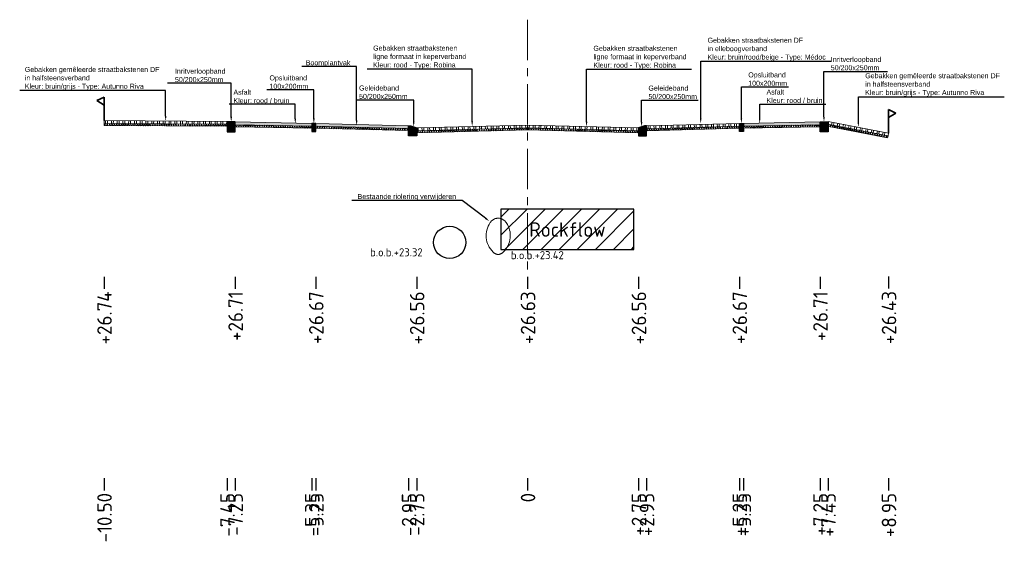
# Model space of a CAD drawing. Header units: metres. Extents: x 198530 to 198748, y 355169 to 355318.
# Tile 6 of 37: x 198607 to 198632, y 355169 to 355182. Entities that reach past the tile are written whole.
import ezdxf
from ezdxf import colors
from ezdxf.entities.mleader import LeaderData, LeaderLine
from ezdxf.math import Vec2, Vec3

# ---------------------------------------------------------------- set-up
doc = ezdxf.new("R2010")
doc.units = ezdxf.units.M
doc.linetypes.add('AM-AS', pattern=[16, 10, -2, 2, -2])
doc.linetypes.add('RI-GWA', pattern=[18.45, 6, -1.8, 1.75, -1.8, 1.75, -1.8, 1.75, -1.8])
doc.layers.get('Defpoints').update_dxf_attribs({"lineweight": 25})
for name, color, linetype, lineweight in [('B-WE-RI-GWA-BESTAANDE RIOLERING', 252, 'RI-GWA', 18), ('C3D-LABELS', 7, 'Continuous', 25), ('N-WE-AM-AS-G', 10, 'AM-AS', 18), ('N-WE-VH-VERHARDING_FUNDERING-G', 7, 'Continuous', 35), ('X-XX-AL-T25', 7, 'Continuous', 25)]:
    doc.layers.add(name, color=color, linetype=linetype, lineweight=lineweight)
for name, color, linetype in [('N-WE-AL-DETAIL-G', 7, 'Continuous'), ('N-WE-RI-DWA-NIEUWE RIOLERING', 7, 'Continuous'), ('N-WE-VH-ROCKFLOW-G', 10, 'Continuous')]:
    doc.layers.add(name, color=color, linetype=linetype)
doc.styles.add('NLCS-ISO', font='NLCS-ISO.ttf')
doc.styles.add('NLCS-ISO-M200-T25', font='NLCS-ISO.ttf', dxfattribs={"height": 0.5})
doc.styles.add('NLCS-ISO-M50-T25', font='NLCS-ISO.ttf', dxfattribs={"height": 0.125})
pattern_1 = [(60, (-3613.88653, -302.51122), (-0.0433012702, 0.025), []), (120, (-3613.88653, -302.51122), (-0.0433012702, -0.025), [])]

# ---------------------------------------------------------------- blocks, each defined once
blk = doc.blocks.new('Geleideband_5-20x25')
at = {"layer": 'N-WE-AL-DETAIL-G'}
h = blk.add_hatch(color=252, dxfattribs=at)
h.dxf.hatch_style = 1
h.paths.add_polyline_path([(0.2, -0.25), (0, -0.25), (0, 0), (0.05, 0), (0.2, -0.05)])
blk.add_lwpolyline([(0.2, -0.25), (0, -0.25), (0, 0), (0.05, 0), (0.2, -0.05)], close=True)
blk = doc.blocks.new('*U12')
at = {"lineweight": 9}
h = blk.add_hatch(dxfattribs=at)
h.set_pattern_fill('ANSI32', color=252, scale=0.015, angle=47)
h.paths.add_polyline_path([(0, 0), (-2.75, -0.069), (-2.749, -0.139), (0.001, -0.07)])
h = blk.add_hatch(dxfattribs=at)
h.set_pattern_fill('AVH-ASFALT', color=252, scale=0.05, pattern_type=2)
h.set_pattern_definition(pattern_1)
h.paths.add_polyline_path([(0.001, -0.07), (-2.749, -0.139), (-2.749, -0.189), (0.001, -0.12)])
for points in [[(0.001, -0.12), (-2.749, -0.189), (-2.75, -0.069), (0, 0)], [(0.001, -0.07), (-2.749, -0.139)]]:
    blk.add_lwpolyline(points, dxfattribs=at)
at = {"layer": 'Defpoints', "color": 6, "lineweight": 9}
for points in [[(0, 0), (-2.75, -0.069), (-2.749, -0.139), (0.001, -0.07)], [(0.001, -0.07), (-2.749, -0.139), (-2.749, -0.189), (0.001, -0.12)]]:
    blk.add_lwpolyline(points, close=True, dxfattribs=at)
blk = doc.blocks.new('*U110')
at = {"lineweight": 9}
h = blk.add_hatch(dxfattribs=at)
h.set_pattern_fill('GRAVEL', color=252, scale=0.005)
h.paths.add_polyline_path([(0, 0), (-2.3, -0.057), (-2.299, -0.127), (0.001, -0.07)])
h = blk.add_hatch(dxfattribs=at)
h.set_pattern_fill('AVH-ASFALT', color=252, scale=0.05, pattern_type=2)
h.set_pattern_definition(pattern_1)
h.paths.add_polyline_path([(0.001, -0.07), (-2.299, -0.127), (-2.299, -0.177), (0.001, -0.12)])
for points in [[(0.001, -0.12), (-2.299, -0.177), (-2.3, -0.057), (0, 0)], [(0.001, -0.07), (-2.299, -0.127)]]:
    blk.add_lwpolyline(points, dxfattribs=at)
at = {"layer": 'Defpoints', "color": 6, "lineweight": 9}
for points in [[(0, 0), (-2.3, -0.057), (-2.299, -0.127), (0.001, -0.07)], [(0.001, -0.07), (-2.299, -0.127), (-2.299, -0.177), (0.001, -0.12)]]:
    blk.add_lwpolyline(points, close=True, dxfattribs=at)
blk = doc.blocks.new('Opsluitband_100x200')
at = {"layer": 'N-WE-AL-DETAIL-G'}
h = blk.add_hatch(color=252, dxfattribs=at)
h.dxf.hatch_style = 1
h.paths.add_polyline_path([(0.1, 0), (0, 0), (0, -0.2), (0.1, -0.2)])
blk.add_lwpolyline([(0, -0.2), (0, 0), (0.1, 0), (0.1, -0.2)], close=True)
blk = doc.blocks.new('Inritverloopband_20x25')
at = {"layer": 'N-WE-AL-DETAIL-G'}
h = blk.add_hatch(color=252, dxfattribs=at)
h.dxf.hatch_style = 1
h.paths.add_polyline_path([(0.2, -0.25), (0, -0.25), (0, 0), (0.2, 0)])
blk.add_lwpolyline([(0.2, -0.25), (0, -0.25), (0, 0), (0.2, 0)], close=True)
blk.add_lwpolyline([(0.2, 0), (0.2, 0.01)])
blk = doc.blocks.new('*U59')
at = {"lineweight": 9}
h = blk.add_hatch(dxfattribs=at)
h.set_pattern_fill('ANSI32', color=252, scale=0.015, angle=47)
h.paths.add_polyline_path([(0, 0), (-3.049, -0.076), (-3.048, -0.146), (0.001, -0.07)])
h = blk.add_hatch(dxfattribs=at)
h.set_pattern_fill('AVH-ASFALT', color=252, scale=0.05, pattern_type=2)
h.set_pattern_definition(pattern_1)
h.paths.add_polyline_path([(0.001, -0.07), (-3.048, -0.146), (-3.048, -0.196), (0.001, -0.12)])
for points in [[(0.001, -0.12), (-3.048, -0.196), (-3.049, -0.076), (0, 0)], [(0.001, -0.07), (-3.048, -0.146)]]:
    blk.add_lwpolyline(points, dxfattribs=at)
at = {"layer": 'Defpoints', "color": 6, "lineweight": 9}
for points in [[(0, 0), (-3.049, -0.076), (-3.048, -0.146), (0.001, -0.07)], [(0.001, -0.07), (-3.048, -0.146), (-3.048, -0.196), (0.001, -0.12)]]:
    blk.add_lwpolyline(points, close=True, dxfattribs=at)
blk = doc.blocks.new('*U103')
at = {"lineweight": 9}
h = blk.add_hatch(color=252, dxfattribs=at)
h.dxf.hatch_style = 1
h.paths.add_polyline_path([(0, 0), (-1.9, -0.048), (-1.899, -0.117), (0.001, -0.07)])
h = blk.add_hatch(dxfattribs=at)
h.set_pattern_fill('AVH-ASFALT', color=252, scale=0.05, pattern_type=2)
h.set_pattern_definition(pattern_1)
h.paths.add_polyline_path([(0.001, -0.07), (-1.899, -0.117), (-1.899, -0.167), (0.001, -0.12)])
for points in [[(0.001, -0.12), (-1.899, -0.167), (-1.9, -0.048), (0, 0)], [(0.001, -0.07), (-1.899, -0.117)]]:
    blk.add_lwpolyline(points, dxfattribs=at)
at = {"layer": 'Defpoints', "color": 6, "lineweight": 9}
for points in [[(0, 0), (-1.9, -0.048), (-1.899, -0.117), (0.001, -0.07)], [(0.001, -0.07), (-1.899, -0.117), (-1.899, -0.167), (0.001, -0.12)]]:
    blk.add_lwpolyline(points, close=True, dxfattribs=at)
blk = doc.blocks.new('OBJ_Grens')
at = {"layer": 'N-WE-VH-VERHARDING_FUNDERING-G'}
for p, q in [((0, 0), (0, 0.586)), ((0, 0.586), (0.179, 0.496)), ((0.179, 0.496), (0, 0.386))]:
    blk.add_line(p, q, dxfattribs=at)
blk = doc.blocks.new('*U13')
at = {"lineweight": 9}
h = blk.add_hatch(dxfattribs=at)
h.set_pattern_fill('ANSI32', color=252, scale=0.015, angle=47)
h.paths.add_polyline_path([(0, 0), (-2.3, -0.057), (-2.299, -0.127), (0.001, -0.07)])
h = blk.add_hatch(dxfattribs=at)
h.set_pattern_fill('AVH-ASFALT', color=252, scale=0.05, pattern_type=2)
h.set_pattern_definition(pattern_1)
h.paths.add_polyline_path([(0.001, -0.07), (-2.299, -0.127), (-2.299, -0.177), (0.001, -0.12)])
for points in [[(0.001, -0.12), (-2.299, -0.177), (-2.3, -0.057), (0, 0)], [(0.001, -0.07), (-2.299, -0.127)]]:
    blk.add_lwpolyline(points, dxfattribs=at)
at = {"layer": 'Defpoints', "color": 6, "lineweight": 9}
for points in [[(0, 0), (-2.3, -0.057), (-2.299, -0.127), (0.001, -0.07)], [(0.001, -0.07), (-2.299, -0.127), (-2.299, -0.177), (0.001, -0.12)]]:
    blk.add_lwpolyline(points, close=True, dxfattribs=at)
blk = doc.blocks.new('*U60')
at = {"lineweight": 9}
h = blk.add_hatch(dxfattribs=at)
h.set_pattern_fill('ANSI32', color=252, scale=0.015, angle=47)
h.paths.add_polyline_path([(0, 0), (-1.527, -0.038), (-1.527, -0.108), (0.001, -0.07)])
h = blk.add_hatch(dxfattribs=at)
h.set_pattern_fill('AVH-ASFALT', color=252, scale=0.05, pattern_type=2)
h.set_pattern_definition(pattern_1)
h.paths.add_polyline_path([(0.001, -0.07), (-1.527, -0.108), (-1.527, -0.158), (0.001, -0.12)])
for points in [[(0.001, -0.12), (-1.527, -0.158), (-1.527, -0.038), (0, 0)], [(0.001, -0.07), (-1.527, -0.108)]]:
    blk.add_lwpolyline(points, dxfattribs=at)
at = {"layer": 'Defpoints', "color": 6, "lineweight": 9}
for points in [[(0, 0), (-1.527, -0.038), (-1.527, -0.108), (0.001, -0.07)], [(0.001, -0.07), (-1.527, -0.108), (-1.527, -0.158), (0.001, -0.12)]]:
    blk.add_lwpolyline(points, close=True, dxfattribs=at)

msp = doc.modelspace()

# ---------------------------------------------------------------- hatches: boundary and pattern name
at = {"layer": 'N-WE-VH-ROCKFLOW-G'}
h = msp.add_hatch(dxfattribs=at)
h.set_pattern_fill('ANSI31', color=256, scale=0.1)
h.set_pattern_definition([(45, (76.032, -112.56), (-0.22450640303, 0.22450640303), [])])
h.paths.add_polyline_path([(198619.097, 355176.482), (198622.397, 355176.482), (198622.397, 355177.482), (198619.097, 355177.482)])
h.paths.add_polyline_path([(198619.675, 355176.559), (198621.799, 355176.559), (198621.799, 355177.423), (198619.675, 355177.423)], flags=24)

# ---------------------------------------------------------------- linework, layer by layer
at = {"layer": 'B-WE-RI-GWA-BESTAANDE RIOLERING'}
msp.add_lwpolyline([(198619.686, 355177.482), (198621.809, 355177.482)], dxfattribs=at)
msp.add_lwpolyline([(198619.155, 355176.416, -0.483997), (198618.905, 355176.416, -0.370441), (198618.83, 355177.144, -0.557622), (198619.23, 355177.144, -0.370441)], format="xyb", close=True, dxfattribs=at)
at = {"layer": 'C3D-LABELS', "color": 7, "linetype": 'Continuous', "lineweight": 25}
for p, q in [((198628.71, 355175.809), (198628.71, 355175.509)), ((198609.26, 355175.802), (198609.26, 355175.502)), ((198612.51, 355175.802), (198612.51, 355175.502)), ((198614.51, 355175.802), (198614.51, 355175.502)), ((198617.01, 355175.802), (198617.01, 355175.502)), ((198619.76, 355175.802), (198619.76, 355175.502)), ((198622.51, 355175.802), (198622.51, 355175.502)), ((198625.01, 355175.802), (198625.01, 355175.502)), ((198627.01, 355175.802), (198627.01, 355175.502)), ((198609.26, 355170.802), (198609.26, 355170.502)), ((198612.31, 355170.802), (198612.31, 355170.502)), ((198612.51, 355170.802), (198612.51, 355170.502)), ((198614.41, 355170.802), (198614.41, 355170.502)), ((198614.51, 355170.802), (198614.51, 355170.502)), ((198616.81, 355170.802), (198616.81, 355170.502)), ((198617.01, 355170.802), (198617.01, 355170.502)), ((198619.76, 355170.802), (198619.76, 355170.502)), ((198622.51, 355170.802), (198622.51, 355170.502)), ((198622.71, 355170.802), (198622.71, 355170.502)), ((198625.01, 355170.802), (198625.01, 355170.502)), ((198625.11, 355170.802), (198625.11, 355170.502)), ((198627.01, 355170.802), (198627.01, 355170.502)), ((198627.21, 355170.802), (198627.21, 355170.502)), ((198628.71, 355170.802), (198628.71, 355170.502))]:
    msp.add_line(p, q, dxfattribs=at)
at = {"layer": 'N-WE-AM-AS-G', "ltscale": 0.1}
msp.add_lwpolyline([(198619.76, 355182.179), (198619.76, 355175.937)], dxfattribs=at)
at = {"layer": 'N-WE-RI-DWA-NIEUWE RIOLERING'}
msp.add_circle((198617.828, 355176.655), 0.4, dxfattribs=at)
at = {"layer": 'N-WE-VH-ROCKFLOW-G'}
msp.add_lwpolyline([(198619.097, 355176.482), (198622.397, 355176.482), (198622.397, 355177.482), (198619.097, 355177.482)], close=True, dxfattribs=at)

# ---------------------------------------------------------------- block references
at = {"layer": 'N-WE-AL-DETAIL-G', "xscale": -1}
for name, p in [('OBJ_Grens', (198609.26, 355179.675)), ('Inritverloopband_20x25', (198612.51, 355179.645)), ('Opsluitband_100x200', (198614.51, 355179.605)), ('Geleideband_5-20x25', (198622.71, 355179.545))]:
    msp.add_blockref(name, p, dxfattribs=at)
for name, p, rotation in [('*U59', (198609.26, 355179.675), 1.06398065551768), ('*U103', (198612.51, 355179.645), 0.3014693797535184), ('*U12', (198619.76, 355179.565), 359.9739731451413), ('*U13', (198622.71, 355179.545), 2.926541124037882)]:
    msp.add_blockref(name, p, dxfattribs=dict(at, rotation=rotation))
at = {"layer": 'N-WE-AL-DETAIL-G'}
for name, p in [('OBJ_Grens', (198628.71, 355179.365)), ('Geleideband_5-20x25', (198616.81, 355179.545)), ('Opsluitband_100x200', (198625.01, 355179.605)), ('Inritverloopband_20x25', (198627.01, 355179.645))]:
    msp.add_blockref(name, p, dxfattribs=at)
for name, p, rotation in [('*U110', (198616.81, 355179.548), 357.1358076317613), ('*U12', (198619.76, 355179.565), 0.02602685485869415), ('*U103', (198627.01, 355179.645), 359.7740443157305), ('*U60', (198628.71, 355179.365), 347.5964256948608)]:
    msp.add_blockref(name, p, dxfattribs=dict(at, rotation=rotation))

# ---------------------------------------------------------------- texts
at = {"layer": 'B-WE-RI-GWA-BESTAANDE RIOLERING', "insert": (198619.345, 355176.438), "char_height": 0.2, "attachment_point": 1, "style": 'NLCS-ISO-M200-T25'}
msp.add_mtext_dynamic_manual_height_columns('b.o.b.+23.42', width=1.70356, gutter_width=2.5, heights=[0.543], dxfattribs=at)
at = {"layer": 'C3D-LABELS', "color": 7, "linetype": 'Continuous', "lineweight": 25, "char_height": 0.36, "attachment_point": 6, "rotation": 90, "style": 'NLCS-ISO'}
for s, insert in [('+26.74', (198609.27, 355175.44)), ('+26.71', (198612.52, 355175.44)), ('+26.67', (198614.52, 355175.44)), ('+26.56', (198617.02, 355175.44)), ('+26.63', (198619.77, 355175.44)), ('+26.56', (198622.52, 355175.44)), ('+26.67', (198625.02, 355175.44)), ('+26.71', (198627.02, 355175.44)), ('+26.43', (198628.72, 355175.448)), ('-10.50', (198609.27, 355170.44)), ('-7.45', (198612.32, 355170.44)), ('-7.25', (198612.52, 355170.44)), ('-5.35', (198614.42, 355170.44)), ('-5.25', (198614.52, 355170.44)), ('-2.95', (198616.82, 355170.44)), ('-2.75', (198617.02, 355170.44)), ('0', (198619.77, 355170.44)), ('+2.75', (198622.52, 355170.44)), ('+2.95', (198622.72, 355170.44)), ('+5.25', (198625.02, 355170.44)), ('+5.35', (198625.12, 355170.44)), ('+7.25', (198627.02, 355170.44)), ('+7.45', (198627.22, 355170.44)), ('+8.95', (198628.72, 355170.44))]:
    msp.add_mtext(s, dxfattribs=dict(at, insert=insert))
at = {"layer": 'N-WE-RI-DWA-NIEUWE RIOLERING', "insert": (198615.854, 355176.509), "char_height": 0.2, "attachment_point": 1, "style": 'NLCS-ISO-M200-T25'}
msp.add_mtext_dynamic_manual_height_columns('b.o.b.+23.32', width=1.70356, gutter_width=2.5, heights=[0.543], dxfattribs=at)
at = {"layer": 'N-WE-VH-ROCKFLOW-G', "insert": (198619.801, 355177.153), "char_height": 0.36, "attachment_point": 1, "style": 'NLCS-ISO'}
msp.add_mtext('Rockflow', dxfattribs=at)

# ---------------------------------------------------------------- leaders
at = {"layer": 'X-XX-AL-T25'}
ml = msp.add_multileader_mtext('Standard', dxfattribs=at)
ml.set_content('{\\fArial|b0|i0|c0|p34;Gebakken straatbakstenen DF \\Pin elleboogverband\\PKleur: bruin/rood/beige - Type: Médoc}', color=256, style='NLCS-ISO-M50-T25')
ml.set_leader_properties(color=256, linetype='ByLayer', lineweight=-1)
ml.build(insert=Vec2(0, 0))
ml.multileader.update_dxf_attribs({"text_left_attachment_type": 5, "text_right_attachment_type": 5, "dogleg_length": 0.125, "arrow_head_size": 0.125})
ctx = ml.context
ctx.base_point, ctx.char_height, ctx.arrow_head_size, ctx.landing_gap_size, ctx.plane_origin = Vec3(198624.176, 355181.149), 0.125, 0.125, 0.045, Vec3(198623.532, 355179.953)
ctx.left_attachment, ctx.right_attachment = 5, 5
notes = []
notes.append((ctx, [(1, (1, 1, 0), (198624.051, 355181.149), (1, 0), 0.125, [(0, [(198624.051, 355179.605)], 0, [])])]))
ctx.mtext.insert, ctx.mtext.flow_direction = Vec3(198624.221, 355181.732), 5
ml = msp.add_multileader_mtext('Standard', dxfattribs=at)
ml.set_content('{\\fArial|b0|i0|c0|p34;Gebakken straatbakstenen \\Pligne formaat in keperverband\\PKleur: rood - Type: Robina}', color=256, style='NLCS-ISO-M50-T25')
ml.set_leader_properties(color=256, linetype='ByLayer', lineweight=-1)
ml.build(insert=Vec2(0, 0))
ml.multileader.update_dxf_attribs({"text_left_attachment_type": 5, "text_right_attachment_type": 5, "dogleg_length": 0.125, "arrow_head_size": 0.125})
ctx = ml.context
ctx.base_point, ctx.char_height, ctx.arrow_head_size, ctx.landing_gap_size, ctx.plane_origin = Vec3(198615.884, 355180.954), 0.125, 0.125, 0.045, Vec3(198618.904, 355179.88)
ctx.left_attachment, ctx.right_attachment = 5, 5
notes.append((ctx, [(1, (1, 1, 0), (198618.385, 355180.954), (-1, 0), 0.125, [(0, [(198618.385, 355179.533)], 0, [])])]))
ctx.mtext.insert, ctx.mtext.flow_direction = Vec3(198615.929, 355181.537), 5
ml = msp.add_multileader_mtext('Standard', dxfattribs=at)
ml.set_content('{\\fArial|b0|i0|c0|p34;Gebakken straatbakstenen \\Pligne formaat in keperverband\\PKleur: rood - Type: Robina}', color=256, style='NLCS-ISO-M50-T25')
ml.set_leader_properties(color=256, linetype='ByLayer', lineweight=-1)
ml.build(insert=Vec2(0, 0))
ml.multileader.update_dxf_attribs({"text_left_attachment_type": 5, "text_right_attachment_type": 5, "dogleg_length": 0.125, "arrow_head_size": 0.125})
ctx = ml.context
ctx.base_point, ctx.char_height, ctx.arrow_head_size, ctx.landing_gap_size, ctx.plane_origin = Vec3(198621.346, 355180.949), 0.125, 0.125, 0.045, Vec3(198621.74, 355179.875)
ctx.left_attachment, ctx.right_attachment = 5, 5
notes.append((ctx, [(0, (1, 1, 0), (198621.221, 355180.949), (1, 0), 0.125, [(0, [(198621.221, 355179.527)], 0, [])])]))
ctx.mtext.insert, ctx.mtext.flow_direction = Vec3(198621.391, 355181.532), 5
ml = msp.add_multileader_mtext('Standard', dxfattribs=at)
ml.set_content('{\\fArial|b0|i0|c0|p34;Boomplantvak}', color=256, style='NLCS-ISO-M50-T25')
ml.set_leader_properties(color=256, linetype='ByLayer', lineweight=-1)
ml.build(insert=Vec2(0, 0))
ml.multileader.update_dxf_attribs({"text_left_attachment_type": 5, "text_right_attachment_type": 5, "dogleg_length": 0.125, "arrow_head_size": 0.125})
ctx = ml.context
ctx.base_point, ctx.char_height, ctx.arrow_head_size, ctx.landing_gap_size, ctx.plane_origin = Vec3(198614.213, 355181.015), 0.125, 0.125, 0.045, Vec3(198616.04, 355179.902)
ctx.left_attachment, ctx.right_attachment = 5, 5
notes.append((ctx, [(1, (1, 1, 0), (198615.521, 355181.015), (-1, 0), 0.125, [(0, [(198615.521, 355179.554)], 0, [])])]))
ctx.mtext.insert, ctx.mtext.flow_direction = Vec3(198614.258, 355181.174), 5
ml = msp.add_multileader_mtext('Standard', dxfattribs=at)
ml.set_content('{\\fArial|b0|i0|c0|p34;Inritverloopband \\P50/200x250mm}', color=256, style='NLCS-ISO-M50-T25')
ml.set_leader_properties(color=256, linetype='ByLayer', lineweight=-1)
ml.build(insert=Vec2(0, 0))
ml.multileader.update_dxf_attribs({"text_left_attachment_type": 5, "text_right_attachment_type": 5, "dogleg_length": 0.125, "arrow_head_size": 0.125})
ctx = ml.context
ctx.base_point, ctx.char_height, ctx.arrow_head_size, ctx.landing_gap_size, ctx.plane_origin = Vec3(198627.232, 355180.896), 0.125, 0.125, 0.045, Vec3(198627.626, 355179.991)
ctx.left_attachment, ctx.right_attachment = 5, 5
notes.append((ctx, [(0, (1, 1, 0), (198627.107, 355180.896), (1, 0), 0.125, [(0, [(198627.107, 355179.644)], 0, [])])]))
ctx.mtext.insert, ctx.mtext.flow_direction = Vec3(198627.277, 355181.257), 5
ml = msp.add_multileader_mtext('Standard', dxfattribs=at)
ml.set_content('{\\fArial|b0|i0|c0|p34;Gebakken gemêleerde straatbakstenen DF \\Pin halfsteensverband\\PKleur: bruin/grijs - Type: Autunno Riva}', color=256, style='NLCS-ISO-M50-T25')
ml.set_leader_properties(color=256, linetype='ByLayer', lineweight=-1)
ml.build(insert=Vec2(0, 0))
ml.multileader.update_dxf_attribs({"text_left_attachment_type": 5, "text_right_attachment_type": 5, "dogleg_length": 0.125, "arrow_head_size": 0.125})
ctx = ml.context
ctx.base_point, ctx.char_height, ctx.arrow_head_size, ctx.landing_gap_size, ctx.plane_origin = Vec3(198607.248, 355180.422), 0.125, 0.125, 0.045, Vec3(198609.228, 355179.955)
ctx.left_attachment, ctx.right_attachment = 5, 5
notes.append((ctx, [(1, (1, 1, 0), (198610.785, 355180.422), (-1, 0), 0.125, [(0, [(198610.785, 355179.665)], 0, [])])]))
ctx.mtext.insert, ctx.mtext.flow_direction = Vec3(198607.293, 355181.007), 5
ml = msp.add_multileader_mtext('Standard', dxfattribs=at)
ml.set_content('{\\fArial|b0|i0|c0|p34;Inritverloopband \\P50/200x250mm}', color=256, style='NLCS-ISO-M50-T25')
ml.set_leader_properties(color=256, linetype='ByLayer', lineweight=-1)
ml.build(insert=Vec2(0, 0))
ml.multileader.update_dxf_attribs({"text_left_attachment_type": 5, "text_right_attachment_type": 5, "dogleg_length": 0.125, "arrow_head_size": 0.125})
ctx = ml.context
ctx.base_point, ctx.char_height, ctx.arrow_head_size, ctx.landing_gap_size, ctx.plane_origin = Vec3(198610.971, 355180.604), 0.125, 0.125, 0.045, Vec3(198612.929, 355179.993)
ctx.left_attachment, ctx.right_attachment = 5, 5
notes.append((ctx, [(1, (1, 1, 0), (198612.41, 355180.604), (-1, 0), 0.125, [(0, [(198612.41, 355179.645)], 0, [])])]))
ctx.mtext.insert, ctx.mtext.flow_direction = Vec3(198611.016, 355180.965), 5
ml = msp.add_multileader_mtext('Standard', dxfattribs=at)
ml.set_content('{\\fArial|b0|i0|c0|p34;Opsluitband\\P100x200mm}', color=256, style='NLCS-ISO-M50-T25')
ml.set_leader_properties(color=256, linetype='ByLayer', lineweight=-1)
ml.build(insert=Vec2(0, 0))
ml.multileader.update_dxf_attribs({"text_left_attachment_type": 5, "text_right_attachment_type": 5, "dogleg_length": 0.125, "arrow_head_size": 0.125})
ctx = ml.context
ctx.base_point, ctx.char_height, ctx.arrow_head_size, ctx.landing_gap_size, ctx.plane_origin = Vec3(198613.314, 355180.437), 0.125, 0.125, 0.045, Vec3(198614.979, 355179.953)
ctx.left_attachment, ctx.right_attachment = 5, 5
notes.append((ctx, [(1, (1, 1, 0), (198614.46, 355180.437), (-1, 0), 0.125, [(0, [(198614.46, 355179.605)], 0, [])])]))
ctx.mtext.insert, ctx.mtext.flow_direction = Vec3(198613.359, 355180.798), 5
ml = msp.add_multileader_mtext('Standard', dxfattribs=at)
ml.set_content('{\\fArial|b0|i0|c0|p34;Opsluitband\\P100x200mm}', color=256, style='NLCS-ISO-M50-T25')
ml.set_leader_properties(color=256, linetype='ByLayer', lineweight=-1)
ml.build(insert=Vec2(0, 0))
ml.multileader.update_dxf_attribs({"text_left_attachment_type": 5, "text_right_attachment_type": 5, "dogleg_length": 0.125, "arrow_head_size": 0.125})
ctx = ml.context
ctx.base_point, ctx.char_height, ctx.arrow_head_size, ctx.landing_gap_size, ctx.plane_origin = Vec3(198625.185, 355180.512), 0.125, 0.125, 0.045, Vec3(198625.579, 355179.953)
ctx.left_attachment, ctx.right_attachment = 5, 5
notes.append((ctx, [(0, (1, 1, 0), (198625.06, 355180.512), (1, 0), 0.125, [(0, [(198625.06, 355179.605)], 0, [])])]))
ctx.mtext.insert, ctx.mtext.flow_direction = Vec3(198625.23, 355180.873), 5
ml = msp.add_multileader_mtext('Standard', dxfattribs=at)
ml.set_content('{\\fArial|b0|i0|c0|p34;Gebakken gemêleerde straatbakstenen DF \\Pin halfsteensverband\\PKleur: bruin/grijs - Type: Autunno Riva}', color=256, style='NLCS-ISO-M50-T25')
ml.set_leader_properties(color=256, linetype='ByLayer', lineweight=-1)
ml.build(insert=Vec2(0, 0))
ml.multileader.update_dxf_attribs({"text_left_attachment_type": 5, "text_right_attachment_type": 5, "dogleg_length": 0.125, "arrow_head_size": 0.125})
ctx = ml.context
ctx.base_point, ctx.char_height, ctx.arrow_head_size, ctx.landing_gap_size, ctx.plane_origin = Vec3(198628.085, 355180.267), 0.125, 0.125, 0.045, Vec3(198626.403, 355179.8)
ctx.left_attachment, ctx.right_attachment = 5, 5
notes.append((ctx, [(0, (1, 1, 0), (198627.96, 355180.267), (1, 0), 0.125, [(0, [(198627.96, 355179.511)], 0, [])])]))
ctx.mtext.insert, ctx.mtext.flow_direction = Vec3(198628.13, 355180.852), 5
ml = msp.add_multileader_mtext('Standard', dxfattribs=at)
ml.set_content('{\\fArial|b0|i0|c0|p34;Asfalt\\PKleur: rood / bruin}', color=256, style='NLCS-ISO-M50-T25')
ml.set_leader_properties(color=256, linetype='ByLayer', lineweight=-1)
ml.build(insert=Vec2(0, 0))
ml.multileader.update_dxf_attribs({"text_left_attachment_type": 5, "text_right_attachment_type": 5, "dogleg_length": 0.125, "arrow_head_size": 0.125})
ctx = ml.context
ctx.base_point, ctx.char_height, ctx.arrow_head_size, ctx.landing_gap_size, ctx.plane_origin = Vec3(198612.421, 355180.08), 0.125, 0.125, 0.045, Vec3(198614.519, 355179.968)
ctx.left_attachment, ctx.right_attachment = 5, 5
notes.append((ctx, [(1, (1, 1, 0), (198613.999, 355180.08), (-1, 0), 0.125, [(0, [(198613.999, 355179.602)], 0, [])])]))
ctx.mtext.insert, ctx.mtext.flow_direction = Vec3(198612.466, 355180.442), 5
ml = msp.add_multileader_mtext('Standard', dxfattribs=at)
ml.set_content('{\\fArial|b0|i0|c0|p34;Geleideband\\P50/200x250mm}', color=256, style='NLCS-ISO-M50-T25')
ml.set_leader_properties(color=256, linetype='ByLayer', lineweight=-1)
ml.build(insert=Vec2(0, 0))
ml.multileader.update_dxf_attribs({"text_left_attachment_type": 5, "text_right_attachment_type": 5, "dogleg_length": 0.125, "arrow_head_size": 0.125})
ctx = ml.context
ctx.base_point, ctx.char_height, ctx.arrow_head_size, ctx.landing_gap_size, ctx.plane_origin = Vec3(198615.535, 355180.185), 0.125, 0.125, 0.045, Vec3(198617.454, 355179.871)
ctx.left_attachment, ctx.right_attachment = 5, 5
notes.append((ctx, [(1, (1, 1, 0), (198616.935, 355180.185), (-1, 0), 0.125, [(0, [(198616.935, 355179.523)], 0, [])])]))
ctx.mtext.insert, ctx.mtext.flow_direction = Vec3(198615.58, 355180.547), 5
ml = msp.add_multileader_mtext('Standard', dxfattribs=at)
ml.set_content('{\\fArial|b0|i0|c0|p34;Geleideband\\P50/200x250mm}', color=256, style='NLCS-ISO-M50-T25')
ml.set_leader_properties(color=256, linetype='ByLayer', lineweight=-1)
ml.build(insert=Vec2(0, 0))
ml.multileader.update_dxf_attribs({"text_left_attachment_type": 5, "text_right_attachment_type": 5, "dogleg_length": 0.125, "arrow_head_size": 0.125})
ctx = ml.context
ctx.base_point, ctx.char_height, ctx.arrow_head_size, ctx.landing_gap_size, ctx.plane_origin = Vec3(198622.71, 355180.182), 0.125, 0.125, 0.045, Vec3(198623.104, 355179.868)
ctx.left_attachment, ctx.right_attachment = 5, 5
notes.append((ctx, [(0, (1, 1, 0), (198622.585, 355180.182), (1, 0), 0.125, [(0, [(198622.585, 355179.52)], 0, [])])]))
ctx.mtext.insert, ctx.mtext.flow_direction = Vec3(198622.755, 355180.544), 5
ml = msp.add_multileader_mtext('Standard', dxfattribs=at)
ml.set_content('{\\fArial|b0|i0|c0|p34;Asfalt\\PKleur: rood / bruin}', color=256, style='NLCS-ISO-M50-T25')
ml.set_leader_properties(color=256, linetype='ByLayer', lineweight=-1)
ml.build(insert=Vec2(0, 0))
ml.multileader.update_dxf_attribs({"text_left_attachment_type": 5, "text_right_attachment_type": 5, "dogleg_length": 0.125, "arrow_head_size": 0.125})
ctx = ml.context
ctx.base_point, ctx.char_height, ctx.arrow_head_size, ctx.landing_gap_size, ctx.plane_origin = Vec3(198625.638, 355180.085), 0.125, 0.125, 0.045, Vec3(198626.032, 355179.952)
ctx.left_attachment, ctx.right_attachment = 5, 5
notes.append((ctx, [(0, (1, 1, 0), (198625.513, 355180.085), (1, 0), 0.125, [(0, [(198625.513, 355179.604)], 0, [])])]))
ctx.mtext.insert, ctx.mtext.flow_direction = Vec3(198625.683, 355180.447), 5
ml = msp.add_multileader_mtext('Standard', dxfattribs=at)
ml.set_content('{\\fArial|b0|i0|c0|p34;Bestaande riolering verwijderen}', color=256, style='NLCS-ISO-M50-T25')
ml.set_leader_properties(color=256, linetype='ByLayer', lineweight=-1)
ml.build(insert=Vec2(0, 0))
ml.multileader.update_dxf_attribs({"text_left_attachment_type": 5, "text_right_attachment_type": 5, "dogleg_length": 0.125, "arrow_head_size": 0.125})
ctx = ml.context
ctx.base_point, ctx.char_height, ctx.arrow_head_size, ctx.landing_gap_size, ctx.plane_origin = Vec3(198615.498, 355177.694), 0.125, 0.125, 0.045, Vec3(198620.152, 355177.38)
ctx.left_attachment, ctx.right_attachment = 5, 5
notes.append((ctx, [(1, (1, 1, 0), (198618.135, 355177.694), (-1, 0), 0.125, [(0, [(198618.816, 355177.177)], 0, [])])]))
ctx.mtext.insert, ctx.mtext.flow_direction = Vec3(198615.543, 355177.856), 5
for ctx, leaders in notes:
    for number, flags, end, landing, length, lines in leaders:
        leader = LeaderData()
        leader.index, (leader.has_last_leader_line, leader.has_dogleg_vector, leader.attachment_direction) = number, flags
        leader.last_leader_point, leader.dogleg_vector, leader.dogleg_length = Vec3(end), Vec3(landing), length
        for number, points, colour, breaks in lines:
            line = LeaderLine()
            line.index, line.vertices, line.color, line.breaks = number, Vec3.list(points), colors.encode_raw_color(colour), breaks
            leader.lines.append(line)
        ctx.leaders.append(leader)

doc.saveas('drawing.dxf')
